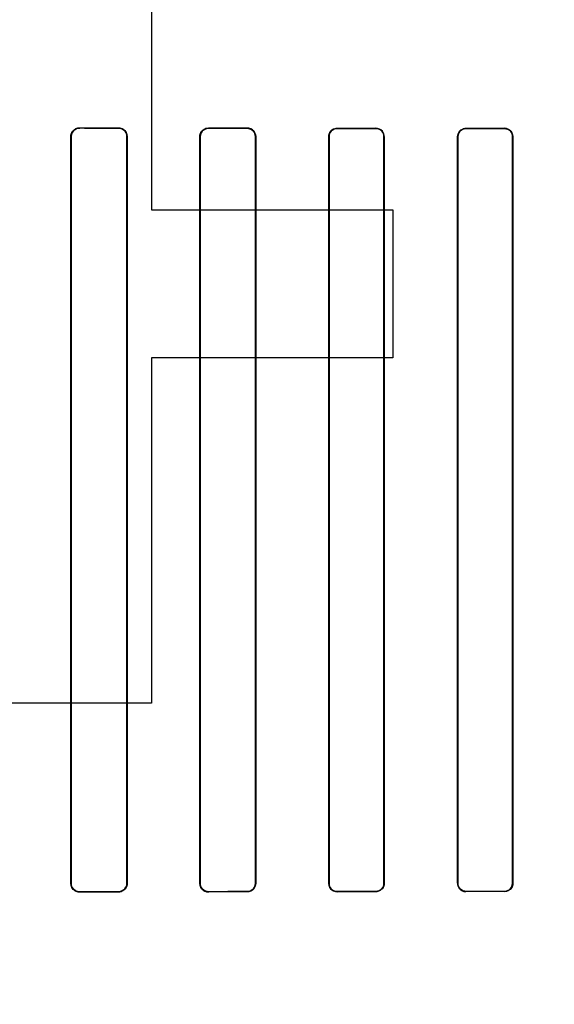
# Model space of a CAD drawing. Header units: millimetres. Extents: x 0 to 297, y 0 to 210.
# Tile 169 of 256: x 58.494 to 58.66, y 157.466 to 157.772. Entities that reach past the tile are written whole.
import ezdxf

# ---------------------------------------------------------------- set-up
doc = ezdxf.new("R2010")
doc.units = ezdxf.units.MM
doc.header["$LTSCALE"] = 16.335
doc.layers.get('0').update_dxf_attribs({"linetype": 'CONTINUOUS'})
for name, color, linetype in [('AXES_REF', 7, 'CONTINUOUS'), ('INTFCLR_1', 7, 'CONTINUOUS'), ('INTFCLR_72935', 7, 'CONTINUOUS')]:
    doc.layers.add(name, color=color, linetype=linetype)

msp = doc.modelspace()

# ---------------------------------------------------------------- linework, layer by layer
at = {"color": 7, "linetype": 'Continuous'}
for p, q in [((58.5349, 157.9193), (58.5349, 157.71249)), ((58.5349, 157.71249), (58.6099, 157.71249)), ((58.6099, 157.71249), (58.6099, 157.66653)), ((58.5349, 157.66653), (58.5349, 157.5593)), ((58.6099, 157.66653), (58.5349, 157.66653)), ((58.5349, 157.5593), (58.4899, 157.5593))]:
    msp.add_line(p, q, dxfattribs=at)
for radius in [7.75666, 7.756, 7.70633]:
    msp.add_circle((57.5224, 154.5393), radius, dxfattribs=at)
msp.add_arc((57.5224, 154.5393), 7.68, 278.277129, 261.722871, dxfattribs=at)
at = {"layer": 'AXES_REF', "color": 9, "linetype": 'Continuous'}
for radius in [7.07561, 4.74286]:
    msp.add_circle((57.5224, 154.5393), radius, dxfattribs=at)
at = {"layer": 'INTFCLR_1', "color": 9, "linetype": 'Continuous'}
for p, q in [((58.51262, 157.73806), (58.51262, 157.73796)), ((58.52462, 157.73794), (58.52462, 157.73804)), ((58.55262, 157.73798), (58.55262, 157.73789)), ((58.56462, 157.73787), (58.56462, 157.73796)), ((58.59262, 157.73792), (58.59262, 157.73783)), ((58.60462, 157.73782), (58.60462, 157.73791)), ((58.63262, 157.73788), (58.63262, 157.73779)), ((58.64462, 157.73778), (58.64462, 157.73787)), ((58.50994, 157.73529), (58.50984, 157.73529)), ((58.52737, 157.73529), (58.52727, 157.73529)), ((58.55002, 157.73529), (58.54992, 157.73529)), ((58.5673, 157.73529), (58.5672, 157.73529)), ((58.59007, 157.73529), (58.58998, 157.73529)), ((58.60724, 157.73529), (58.60715, 157.73529)), ((58.63012, 157.73529), (58.63003, 157.73529)), ((58.6472, 157.73529), (58.64712, 157.73529)), ((58.50984, 157.50329), (58.50994, 157.50329)), ((58.52727, 157.50329), (58.52737, 157.50329)), ((58.54992, 157.50329), (58.55002, 157.50329)), ((58.5672, 157.50329), (58.5673, 157.50329)), ((58.58998, 157.50329), (58.59007, 157.50329)), ((58.60715, 157.50329), (58.60724, 157.50329)), ((58.63003, 157.50329), (58.63012, 157.50329)), ((58.64712, 157.50329), (58.6472, 157.50329)), ((58.51262, 157.50061), (58.51262, 157.50051)), ((58.52462, 157.50054), (58.52462, 157.50063)), ((58.55262, 157.50068), (58.55262, 157.50059)), ((58.56462, 157.50061), (58.56462, 157.5007)), ((58.59262, 157.50074), (58.59262, 157.50065)), ((58.60462, 157.50067), (58.60462, 157.50075)), ((58.63262, 157.50078), (58.63262, 157.5007)), ((58.64462, 157.50071), (58.64462, 157.50079))]:
    msp.add_line(p, q, dxfattribs=at)
at = {"layer": 'INTFCLR_1', "color": 6, "linetype": 'Continuous'}
for p, q in [((58.50984, 157.50329), (58.50984, 157.73529)), ((58.50994, 157.50329), (58.50994, 157.73529)), ((58.52727, 157.73529), (58.52727, 157.50329)), ((58.52737, 157.73529), (58.52737, 157.50329)), ((58.54992, 157.50329), (58.54992, 157.73529)), ((58.55002, 157.50329), (58.55002, 157.73529)), ((58.5672, 157.73529), (58.5672, 157.50329)), ((58.5673, 157.73529), (58.5673, 157.50329)), ((58.58998, 157.50329), (58.58998, 157.73529)), ((58.59007, 157.50329), (58.59007, 157.73529)), ((58.60715, 157.73529), (58.60715, 157.50329)), ((58.60724, 157.73529), (58.60724, 157.50329)), ((58.63003, 157.50329), (58.63003, 157.73529)), ((58.63012, 157.50329), (58.63012, 157.73529)), ((58.64712, 157.73529), (58.64712, 157.50329)), ((58.6472, 157.73529), (58.6472, 157.50329))]:
    msp.add_line(p, q, dxfattribs=at)
for centre, major_axis, start_param, end_param in [((58.73862, 157.73929), (0.41724, 0), -2.143198, -2.109347), ((58.73862, 157.73929), (0.44124, 0), -2.10853, -2.077154), ((58.73862, 157.73929), (0.41724, 0), -2.032847, -2.000965), ((58.73862, 157.73929), (0.44124, 0), -2.005937, -1.976148), ((58.73862, 157.73929), (0.41724, 0), -1.928279, -1.897747), ((58.73862, 157.73929), (0.44124, 0), -1.908037, -1.879358), ((58.73862, 157.73929), (0.41724, 0), -1.827661, -1.798036), ((58.73862, 157.73929), (0.44124, 0), -1.8134, -1.785477), ((58.73862, 157.49929), (0.44124, 0), 2.077154, 2.10853), ((58.73862, 157.49929), (0.41724, 0), 2.109347, 2.143198), ((58.73862, 157.49929), (0.44124, 0), 1.976148, 2.005937), ((58.73862, 157.49929), (0.41724, 0), 2.000965, 2.032847), ((58.73862, 157.49929), (0.44124, 0), 1.879358, 1.908037), ((58.73862, 157.49929), (0.41724, 0), 1.897747, 1.928279), ((58.73862, 157.49929), (0.44124, 0), 1.785477, 1.8134), ((58.73862, 157.49929), (0.41724, 0), 1.798036, 1.827661)]:
    msp.add_ellipse(centre, major_axis=major_axis, ratio=0.003491, start_param=start_param, end_param=end_param, dxfattribs=at)
for points, knots in [([(58.50984, 157.73529), (58.50984, 157.73588), (58.51031, 157.73734), (58.5118, 157.73806), (58.51262, 157.73806)], [0, 0, 0, 0, 0.419413, 1, 1, 1, 1]), ([(58.50994, 157.73529), (58.50994, 157.73586), (58.51039, 157.73727), (58.51184, 157.73797), (58.51262, 157.73796)], [0, 0, 0, 0, 0.422806, 1, 1, 1, 1]), ([(58.52462, 157.73804), (58.52513, 157.73804), (58.52655, 157.73766), (58.52737, 157.73618), (58.52737, 157.73529)], [0, 0, 0, 0, 0.361999, 1, 1, 1, 1]), ([(58.52462, 157.73794), (58.52516, 157.73794), (58.52655, 157.73752), (58.52727, 157.73609), (58.52727, 157.73529)], [0, 0, 0, 0, 0.401644, 1, 1, 1, 1]), ([(58.54992, 157.73529), (58.54992, 157.73588), (58.55039, 157.73729), (58.55184, 157.73798), (58.55262, 157.73798)], [0, 0, 0, 0, 0.429291, 1, 1, 1, 1]), ([(58.55002, 157.73529), (58.55002, 157.73586), (58.55047, 157.73723), (58.55187, 157.73789), (58.55262, 157.73789)], [0, 0, 0, 0, 0.431437, 1, 1, 1, 1]), ([(58.56462, 157.73796), (58.5651, 157.73796), (58.56648, 157.73761), (58.5673, 157.73616), (58.5673, 157.73529)], [0, 0, 0, 0, 0.354298, 1, 1, 1, 1]), ([(58.56462, 157.73787), (58.56514, 157.73787), (58.56648, 157.73747), (58.5672, 157.73608), (58.5672, 157.73529)], [0, 0, 0, 0, 0.393954, 1, 1, 1, 1]), ([(58.58998, 157.73529), (58.58998, 157.73587), (58.59045, 157.73726), (58.59187, 157.73792), (58.59262, 157.73792)], [0, 0, 0, 0, 0.436745, 1, 1, 1, 1]), ([(58.59007, 157.73529), (58.59007, 157.73586), (58.59053, 157.73719), (58.59189, 157.73783), (58.59262, 157.73783)], [0, 0, 0, 0, 0.438001, 1, 1, 1, 1]), ([(58.60462, 157.73782), (58.60512, 157.73782), (58.60644, 157.73744), (58.60715, 157.73607), (58.60715, 157.73529)], [0, 0, 0, 0, 0.388492, 1, 1, 1, 1]), ([(58.63003, 157.73529), (58.63003, 157.73587), (58.6305, 157.73723), (58.63189, 157.73788), (58.63262, 157.73788)], [0, 0, 0, 0, 0.442114, 1, 1, 1, 1]), ([(58.63012, 157.73529), (58.63012, 157.73586), (58.63058, 157.73718), (58.63192, 157.73779), (58.63262, 157.73779)], [0, 0, 0, 0, 0.449607, 1, 1, 1, 1]), ([(58.6472, 157.73529), (58.6472, 157.73573), (58.64688, 157.73706), (58.64548, 157.73787), (58.64462, 157.73787)], [0, 0, 0, 0, 0.342753, 1, 1, 1, 1]), ([(58.64462, 157.73778), (58.64511, 157.73778), (58.64641, 157.73741), (58.64712, 157.73607), (58.64712, 157.73529)], [0, 0, 0, 0, 0.384779, 1, 1, 1, 1]), ([(58.51262, 157.50051), (58.51211, 157.50051), (58.51067, 157.50089), (58.50984, 157.50239), (58.50984, 157.50329)], [0, 0, 0, 0, 0.365847, 1, 1, 1, 1]), ([(58.51262, 157.50061), (58.51213, 157.50061), (58.51074, 157.50097), (58.50994, 157.50242), (58.50994, 157.50329)], [0, 0, 0, 0, 0.362578, 1, 1, 1, 1]), ([(58.52727, 157.50329), (58.52727, 157.50271), (58.52682, 157.50132), (58.5254, 157.50064), (58.52462, 157.50063)], [0, 0, 0, 0, 0.426866, 1, 1, 1, 1]), ([(58.52737, 157.50329), (58.52737, 157.50269), (58.5269, 157.50126), (58.52543, 157.50054), (58.52462, 157.50054)], [0, 0, 0, 0, 0.424164, 1, 1, 1, 1]), ([(58.55262, 157.50059), (58.55214, 157.50059), (58.55074, 157.50095), (58.54992, 157.50241), (58.54992, 157.50329)], [0, 0, 0, 0, 0.356863, 1, 1, 1, 1]), ([(58.55262, 157.50068), (58.5521, 157.50068), (58.55074, 157.50108), (58.55002, 157.50249), (58.55002, 157.50329)], [0, 0, 0, 0, 0.396505, 1, 1, 1, 1]), ([(58.5672, 157.50329), (58.5672, 157.50272), (58.56675, 157.50136), (58.56537, 157.5007), (58.56462, 157.5007)], [0, 0, 0, 0, 0.434514, 1, 1, 1, 1]), ([(58.5673, 157.50329), (58.5673, 157.5027), (58.56683, 157.50129), (58.5654, 157.50061), (58.56462, 157.50061)], [0, 0, 0, 0, 0.432833, 1, 1, 1, 1]), ([(58.59262, 157.50065), (58.59215, 157.50065), (58.5908, 157.50099), (58.58998, 157.50242), (58.58998, 157.50329)], [0, 0, 0, 0, 0.350516, 1, 1, 1, 1]), ([(58.59262, 157.50074), (58.59212, 157.50074), (58.59079, 157.50112), (58.59007, 157.5025), (58.59007, 157.50329)], [0, 0, 0, 0, 0.390278, 1, 1, 1, 1]), ([(58.60724, 157.50329), (58.60724, 157.5027), (58.60677, 157.50132), (58.60537, 157.50067), (58.60462, 157.50067)], [0, 0, 0, 0, 0.439306, 1, 1, 1, 1]), ([(58.60715, 157.50329), (58.60715, 157.50271), (58.60669, 157.50138), (58.60534, 157.50076), (58.60462, 157.50075)], [0, 0, 0, 0, 0.445822, 1, 1, 1, 1]), ([(58.63003, 157.50329), (58.63003, 157.50284), (58.63036, 157.50151), (58.63176, 157.5007), (58.63262, 157.5007)], [0, 0, 0, 0, 0.341445, 1, 1, 1, 1]), ([(58.63262, 157.50078), (58.63213, 157.50078), (58.63083, 157.50115), (58.63012, 157.50251), (58.63012, 157.50329)], [0, 0, 0, 0, 0.385963, 1, 1, 1, 1]), ([(58.6472, 157.50329), (58.6472, 157.50279), (58.64683, 157.50145), (58.64544, 157.50071), (58.64462, 157.50071)], [0, 0, 0, 0, 0.377866, 1, 1, 1, 1]), ([(58.64712, 157.50329), (58.64712, 157.50271), (58.64666, 157.5014), (58.64532, 157.50079), (58.64462, 157.50079)], [0, 0, 0, 0, 0.450447, 1, 1, 1, 1])]:
    msp.add_open_spline(points, degree=3, knots=knots, dxfattribs=at)
at = {"layer": 'INTFCLR_72935', "color": 9, "linetype": 'Continuous'}
for p, q in [((58.51262, 157.73796), (58.51262, 157.73806)), ((58.52462, 157.73804), (58.52462, 157.73794)), ((58.55262, 157.73789), (58.55262, 157.73798)), ((58.56462, 157.73796), (58.56462, 157.73787)), ((58.59262, 157.73783), (58.59262, 157.73792)), ((58.60462, 157.73791), (58.60462, 157.73782)), ((58.63262, 157.73779), (58.63262, 157.73788)), ((58.64462, 157.73787), (58.64462, 157.73778)), ((58.50984, 157.73529), (58.50994, 157.73529)), ((58.52727, 157.73529), (58.52737, 157.73529)), ((58.54992, 157.73529), (58.55002, 157.73529)), ((58.5672, 157.73529), (58.5673, 157.73529)), ((58.58998, 157.73529), (58.59007, 157.73529)), ((58.60715, 157.73529), (58.60724, 157.73529)), ((58.63003, 157.73529), (58.63012, 157.73529)), ((58.64712, 157.73529), (58.6472, 157.73529)), ((58.50994, 157.50329), (58.50984, 157.50329)), ((58.52737, 157.50329), (58.52727, 157.50329)), ((58.55002, 157.50329), (58.54992, 157.50329)), ((58.5673, 157.50329), (58.5672, 157.50329)), ((58.59007, 157.50329), (58.58998, 157.50329)), ((58.60724, 157.50329), (58.60715, 157.50329)), ((58.63012, 157.50329), (58.63003, 157.50329)), ((58.6472, 157.50329), (58.64712, 157.50329)), ((58.51262, 157.50051), (58.51262, 157.50061)), ((58.52462, 157.50063), (58.52462, 157.50054)), ((58.55262, 157.50059), (58.55262, 157.50068)), ((58.56462, 157.5007), (58.56462, 157.50061)), ((58.59262, 157.50065), (58.59262, 157.50074)), ((58.60462, 157.50075), (58.60462, 157.50067)), ((58.63262, 157.5007), (58.63262, 157.50078)), ((58.64462, 157.50079), (58.64462, 157.50071))]:
    msp.add_line(p, q, dxfattribs=at)
at = {"layer": 'INTFCLR_72935', "color": 6, "linetype": 'Continuous'}
for p, q in [((58.50984, 157.73529), (58.50984, 157.50329)), ((58.50994, 157.73529), (58.50994, 157.50329)), ((58.52727, 157.50329), (58.52727, 157.73529)), ((58.52737, 157.50329), (58.52737, 157.73529)), ((58.54992, 157.73529), (58.54992, 157.50329)), ((58.55002, 157.73529), (58.55002, 157.50329)), ((58.5672, 157.50329), (58.5672, 157.73529)), ((58.5673, 157.50329), (58.5673, 157.73529)), ((58.58998, 157.73529), (58.58998, 157.50329)), ((58.59007, 157.73529), (58.59007, 157.50329)), ((58.60715, 157.50329), (58.60715, 157.73529)), ((58.60724, 157.50329), (58.60724, 157.73529)), ((58.63003, 157.73529), (58.63003, 157.50329)), ((58.63012, 157.73529), (58.63012, 157.50329)), ((58.64712, 157.50329), (58.64712, 157.73529)), ((58.6472, 157.50329), (58.6472, 157.73529))]:
    msp.add_line(p, q, dxfattribs=at)
for centre, major_axis, start_param, end_param in [((58.73862, 157.73929), (0.41724, 0), -2.143198, -2.109347), ((58.73862, 157.73929), (0.44124, 0), -2.10853, -2.077154), ((58.73862, 157.73929), (0.41724, 0), -2.032847, -2.000965), ((58.73862, 157.73929), (0.44124, 0), -2.005937, -1.976148), ((58.73862, 157.73929), (0.41724, 0), -1.928279, -1.897747), ((58.73862, 157.73929), (0.44124, 0), -1.908037, -1.879358), ((58.73862, 157.73929), (0.41724, 0), -1.827661, -1.798036), ((58.73862, 157.73929), (0.44124, 0), -1.8134, -1.785477), ((58.73862, 157.49929), (0.44124, 0), 2.077154, 2.10853), ((58.73862, 157.49929), (0.41724, 0), 2.109347, 2.143198), ((58.73862, 157.49929), (0.44124, 0), 1.976148, 2.005937), ((58.73862, 157.49929), (0.41724, 0), 2.000965, 2.032847), ((58.73862, 157.49929), (0.44124, 0), 1.879358, 1.908037), ((58.73862, 157.49929), (0.41724, 0), 1.897747, 1.928279), ((58.73862, 157.49929), (0.44124, 0), 1.785477, 1.8134), ((58.73862, 157.49929), (0.41724, 0), 1.798036, 1.827661)]:
    msp.add_ellipse(centre, major_axis=major_axis, ratio=0.003491, start_param=start_param, end_param=end_param, dxfattribs=at)
for points, knots in [([(58.50984, 157.73529), (58.50984, 157.73588), (58.51031, 157.73734), (58.51181, 157.73806), (58.51262, 157.73806)], [0, 0, 0, 0, 0.422387, 1, 1, 1, 1]), ([(58.51262, 157.73796), (58.51213, 157.73797), (58.51074, 157.7376), (58.50994, 157.73615), (58.50994, 157.73529)], [0, 0, 0, 0, 0.362579, 1, 1, 1, 1]), ([(58.52462, 157.73804), (58.52514, 157.73804), (58.52656, 157.73765), (58.52737, 157.73616), (58.52737, 157.73529)], [0, 0, 0, 0, 0.370654, 1, 1, 1, 1]), ([(58.52727, 157.73529), (58.52727, 157.73587), (58.52681, 157.73726), (58.52539, 157.73794), (58.52462, 157.73794)], [0, 0, 0, 0, 0.429389, 1, 1, 1, 1]), ([(58.54992, 157.73529), (58.54992, 157.73588), (58.5504, 157.7373), (58.55184, 157.73798), (58.55262, 157.73798)], [0, 0, 0, 0, 0.434167, 1, 1, 1, 1]), ([(58.55262, 157.73789), (58.55209, 157.73789), (58.55073, 157.73748), (58.55002, 157.73608), (58.55002, 157.73529)], [0, 0, 0, 0, 0.404562, 1, 1, 1, 1]), ([(58.5673, 157.73529), (58.5673, 157.73588), (58.56683, 157.73728), (58.5654, 157.73796), (58.56462, 157.73796)], [0, 0, 0, 0, 0.432834, 1, 1, 1, 1]), ([(58.5672, 157.73529), (58.5672, 157.73586), (58.56675, 157.73722), (58.56536, 157.73787), (58.56462, 157.73787)], [0, 0, 0, 0, 0.438506, 1, 1, 1, 1]), ([(58.58998, 157.73529), (58.58998, 157.73588), (58.59046, 157.73727), (58.59187, 157.73792), (58.59262, 157.73792)], [0, 0, 0, 0, 0.443145, 1, 1, 1, 1]), ([(58.59262, 157.73783), (58.59211, 157.73783), (58.59078, 157.73744), (58.59007, 157.73607), (58.59007, 157.73529)], [0, 0, 0, 0, 0.397667, 1, 1, 1, 1]), ([(58.60724, 157.73529), (58.60724, 157.73587), (58.60677, 157.73725), (58.60537, 157.73791), (58.60462, 157.73791)], [0, 0, 0, 0, 0.439306, 1, 1, 1, 1]), ([(58.60715, 157.73529), (58.60715, 157.73586), (58.60669, 157.73719), (58.60534, 157.73782), (58.60462, 157.73782)], [0, 0, 0, 0, 0.445822, 1, 1, 1, 1]), ([(58.63003, 157.73529), (58.63003, 157.73588), (58.63051, 157.73725), (58.63189, 157.73788), (58.63262, 157.73788)], [0, 0, 0, 0, 0.448931, 1, 1, 1, 1]), ([(58.63262, 157.73779), (58.63212, 157.73779), (58.63082, 157.73741), (58.63012, 157.73606), (58.63012, 157.73529)], [0, 0, 0, 0, 0.393269, 1, 1, 1, 1]), ([(58.64462, 157.73787), (58.64513, 157.73787), (58.64648, 157.73748), (58.6472, 157.73609), (58.6472, 157.73529)], [0, 0, 0, 0, 0.389513, 1, 1, 1, 1]), ([(58.64712, 157.73529), (58.64712, 157.73586), (58.64666, 157.73717), (58.64532, 157.73778), (58.64462, 157.73778)], [0, 0, 0, 0, 0.450447, 1, 1, 1, 1]), ([(58.51262, 157.50051), (58.51209, 157.50051), (58.51065, 157.50091), (58.50984, 157.50241), (58.50984, 157.50329)], [0, 0, 0, 0, 0.376214, 1, 1, 1, 1]), ([(58.50994, 157.50329), (58.50994, 157.5027), (58.5104, 157.5013), (58.51184, 157.50061), (58.51262, 157.50061)], [0, 0, 0, 0, 0.426616, 1, 1, 1, 1]), ([(58.52462, 157.50063), (58.52517, 157.50064), (58.52656, 157.50106), (58.52727, 157.50249), (58.52727, 157.50329)], [0, 0, 0, 0, 0.409084, 1, 1, 1, 1]), ([(58.52737, 157.50329), (58.52737, 157.50269), (58.5269, 157.50125), (58.52543, 157.50054), (58.52462, 157.50054)], [0, 0, 0, 0, 0.425926, 1, 1, 1, 1]), ([(58.54992, 157.50329), (58.54992, 157.5027), (58.55039, 157.50128), (58.55184, 157.50059), (58.55262, 157.50059)], [0, 0, 0, 0, 0.429291, 1, 1, 1, 1]), ([(58.55002, 157.50329), (58.55002, 157.50271), (58.55048, 157.50134), (58.55188, 157.50068), (58.55262, 157.50068)], [0, 0, 0, 0, 0.436653, 1, 1, 1, 1]), ([(58.56462, 157.5007), (58.56515, 157.5007), (58.5665, 157.50111), (58.5672, 157.5025), (58.5672, 157.50329)], [0, 0, 0, 0, 0.400765, 1, 1, 1, 1]), ([(58.5673, 157.50329), (58.5673, 157.50269), (58.56682, 157.50129), (58.56539, 157.50061), (58.56462, 157.50061)], [0, 0, 0, 0, 0.43647, 1, 1, 1, 1]), ([(58.58998, 157.50329), (58.58998, 157.5027), (58.59045, 157.50131), (58.59187, 157.50065), (58.59262, 157.50065)], [0, 0, 0, 0, 0.436747, 1, 1, 1, 1]), ([(58.59007, 157.50329), (58.59007, 157.50271), (58.59053, 157.50137), (58.5919, 157.50074), (58.59262, 157.50074)], [0, 0, 0, 0, 0.443691, 1, 1, 1, 1]), ([(58.60462, 157.50075), (58.60513, 157.50076), (58.60645, 157.50114), (58.60715, 157.50251), (58.60715, 157.50329)], [0, 0, 0, 0, 0.393494, 1, 1, 1, 1]), ([(58.60724, 157.50329), (58.60724, 157.50269), (58.60677, 157.50132), (58.60536, 157.50067), (58.60462, 157.50067)], [0, 0, 0, 0, 0.444674, 1, 1, 1, 1]), ([(58.63003, 157.50329), (58.63003, 157.5027), (58.6305, 157.50134), (58.63189, 157.5007), (58.63262, 157.5007)], [0, 0, 0, 0, 0.442115, 1, 1, 1, 1]), ([(58.63012, 157.50329), (58.63012, 157.50271), (58.63058, 157.50139), (58.63192, 157.50078), (58.63262, 157.50078)], [0, 0, 0, 0, 0.449607, 1, 1, 1, 1]), ([(58.64462, 157.50079), (58.64512, 157.50079), (58.64641, 157.50117), (58.64712, 157.50251), (58.64712, 157.50329)], [0, 0, 0, 0, 0.38908, 1, 1, 1, 1]), ([(58.6472, 157.50329), (58.6472, 157.5027), (58.64673, 157.50134), (58.64535, 157.50071), (58.64462, 157.50071)], [0, 0, 0, 0, 0.449916, 1, 1, 1, 1])]:
    msp.add_open_spline(points, degree=3, knots=knots, dxfattribs=at)

doc.saveas('drawing.dxf')
